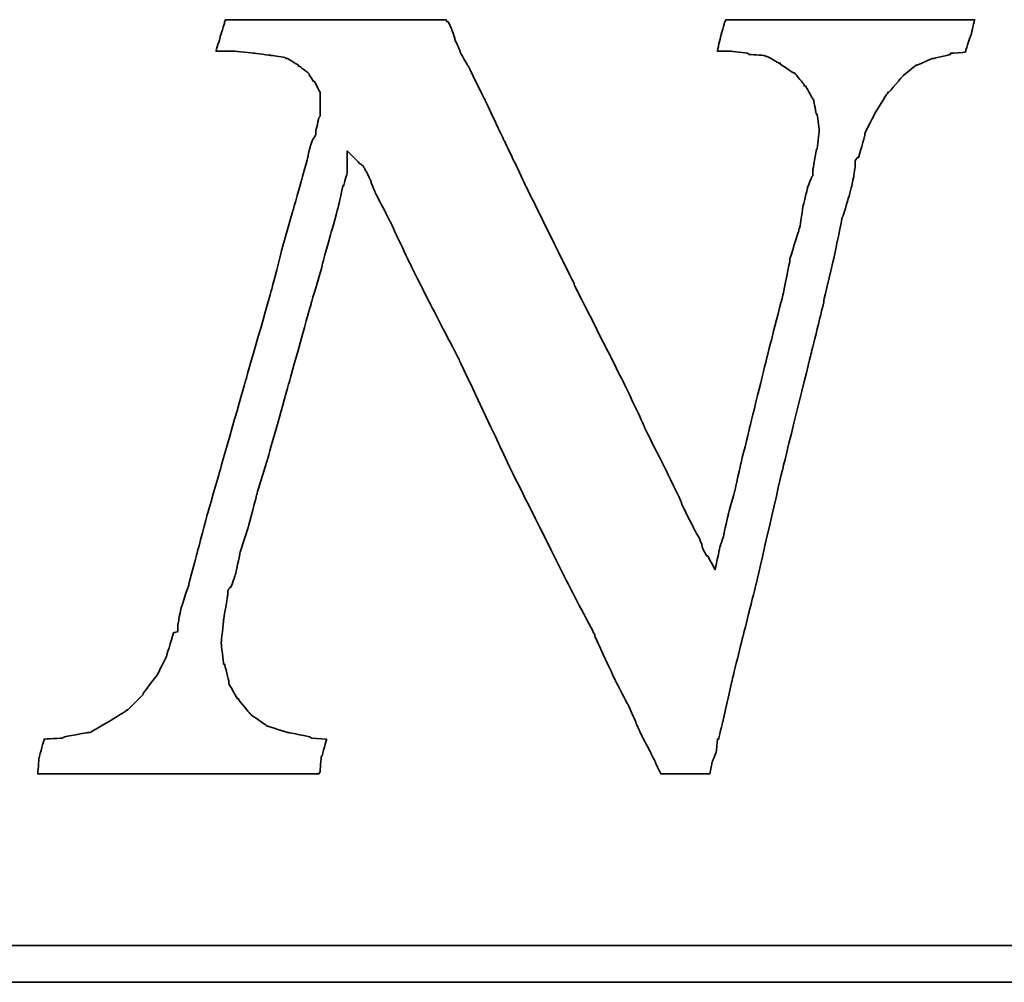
# Model space of a CAD drawing. Header units: millimetres. Extents: x -137 to -29, y 30 to 95.
# Tile 44 of 49: x -39.93 to -38.65, y 62.14 to 63.4. Entities that reach past the tile are written whole.
import ezdxf

# ---------------------------------------------------------------- set-up
doc = ezdxf.new("R2010")
doc.units = ezdxf.units.MM
doc.header["$LTSCALE"] = 0.1
doc.layers.add('DIM', color=4, linetype='CONTINUOUS')
doc.layers.add('layer 1', color=7, linetype='CONTINUOUS')

# ---------------------------------------------------------------- blocks, each defined once
blk = doc.blocks.new('TBI MOTION logo(完整正式版)')
at = {"layer": 'layer 1', "color": 22, "lineweight": 35}
for points, knots in [([(58.92625, -7.91875), (58.92625, -7.91875), (58.58625, -7.89375), (58.58625, -7.89375), (58.58625, -7.89375), (58.58625, -7.89375), (58.56625, -7.87125), (58.56625, -7.87125), (58.56625, -7.87125), (58.56625, -7.87125), (58.08375, -7.77375), (58.08375, -7.77375), (58.08375, -7.77375), (58.08375, -7.77375), (58.06125, -7.77375), (58.06125, -7.77375), (58.06125, -7.77375), (58.06125, -7.77375), (57.62625, -7.63125), (57.62625, -7.63125), (57.62625, -7.63125), (57.62625, -7.63125), (57.60625, -7.63125), (57.60625, -7.63125), (57.60625, -7.63125), (57.60625, -7.63125), (57.58125, -7.60625), (57.58125, -7.60625), (57.58125, -7.60625), (57.58125, -7.60625), (57.26625, -7.38875), (57.26625, -7.38875), (57.26625, -7.38875), (57.26625, -7.38875), (57.24625, -7.36875), (57.24625, -7.36875), (57.24625, -7.36875), (57.24625, -7.36875), (57.22125, -7.34375), (57.22125, -7.34375), (57.22125, -7.34375), (57.22125, -7.34375), (56.98125, -7.05375), (56.98125, -7.05375), (56.98125, -7.05375), (56.98125, -7.05375), (56.98125, -7.02875), (56.98125, -7.02875), (56.98125, -7.02875), (56.98125, -7.02875), (56.95625, -7.02875), (56.95625, -7.02875), (56.95625, -7.02875), (56.95625, -7.02875), (56.76625, -6.69625), (56.76625, -6.69625), (56.76625, -6.69625), (56.76625, -6.69625), (56.76625, -6.67125), (56.76625, -6.67125), (56.76625, -6.67125), (56.76625, -6.67125), (56.76625, -6.64875), (56.76625, -6.64875), (56.76625, -6.64875), (56.76625, -6.64875), (56.67125, -6.26375), (56.67125, -6.26375), (56.67125, -6.26375), (56.67125, -6.26375), (56.64625, -6.26375), (56.64625, -6.26375), (56.64625, -6.26375), (56.64625, -6.26375), (56.64625, -6.23875), (56.64625, -6.23875), (56.64625, -6.23875), (56.64625, -6.23875), (56.59625, -5.80875), (56.59625, -5.80875), (56.59625, -5.80875), (56.59625, -5.80875), (56.59625, -5.78375), (56.59625, -5.78375), (56.59625, -5.78375), (56.59625, -5.78375), (56.64625, -5.30375), (56.64625, -5.30375), (56.64625, -5.30375), (56.64625, -5.30375), (56.64625, -5.27875), (56.64625, -5.27875), (56.64625, -5.27875), (56.64625, -5.27875), (56.74125, -4.72875), (56.74125, -4.72875), (56.74125, -4.72875), (56.74125, -4.72875), (56.74125, -4.67875), (56.74125, -4.67875), (56.74125, -4.67875), (56.74125, -4.67875), (56.74125, -4.63375), (56.74125, -4.63375), (56.74125, -4.63375), (56.74125, -4.63375), (56.79125, -4.55875), (56.79125, -4.55875), (56.79125, -4.55875), (56.79125, -4.55875), (56.81125, -4.55875), (56.81125, -4.55875), (56.81125, -4.55875), (56.81125, -4.55875), (56.91125, -4.27375), (56.91125, -4.27375), (56.91125, -4.27375), (56.91125, -4.27375), (57.00625, -3.83874), (57.00625, -3.83874), (57.00625, -3.83874), (57.00625, -3.83874), (57.00625, -3.81374), (57.00625, -3.81374), (57.00625, -3.81374), (57.00625, -3.81374), (57.19875, -3.21374), (57.19875, -3.21374), (57.19875, -3.21374), (57.19875, -3.21374), (57.38625, -2.49625), (57.38625, -2.49625), (57.38625, -2.49625), (57.38625, -2.49625), (57.38625, -2.47374), (57.38625, -2.47374), (57.38625, -2.47374), (57.38625, -2.47374), (57.62625, -1.70375), (57.62625, -1.70375), (57.62625, -1.70375), (57.62625, -1.70375), (58.10625, 0.00125), (58.10625, 0.00125), (58.10625, 0.00125), (58.10625, 0.00125), (58.58625, 1.72625), (58.58625, 1.72625), (58.58625, 1.72625), (58.58625, 1.72625), (58.82625, 2.54125), (58.82625, 2.54125), (58.82625, 2.54125), (58.82625, 2.54125), (58.82625, 2.56374), (58.82625, 2.56374), (58.82625, 2.56374), (58.82625, 2.56374), (59.02125, 3.26125), (59.02125, 3.26125), (59.02125, 3.26125), (59.02125, 3.26125), (59.18625, 3.86125), (59.18625, 3.86125), (59.18625, 3.86125), (59.18625, 3.86125), (59.28625, 4.31875), (59.28625, 4.31875), (59.28625, 4.31875), (59.28625, 4.31875), (59.30625, 4.31875), (59.30625, 4.31875), (59.30625, 4.31875), (59.30625, 4.31875), (59.30625, 4.34125), (59.30625, 4.34125), (59.30625, 4.34125), (59.30625, 4.34125), (59.38125, 4.60625), (59.38125, 4.60625), (59.38125, 4.60625), (59.38125, 4.60625), (59.38125, 4.65125), (59.38125, 4.65125), (59.38125, 4.65125), (59.38125, 4.65125), (59.38125, 5.08625), (59.38125, 5.08625), (59.38125, 5.08625), (59.38125, 5.08625), (59.66625, 4.79624), (59.66625, 4.79624), (59.66625, 4.79624), (59.66625, 4.79624), (59.74125, 4.75124), (59.74125, 4.75124), (59.74125, 4.75124), (59.74125, 4.75124), (59.74125, 4.72624), (59.74125, 4.72624), (59.74125, 4.72624), (59.74125, 4.72624), (59.76125, 4.70124), (59.76125, 4.70124), (59.76125, 4.70124), (59.76125, 4.70124), (59.81125, 4.60625), (59.81125, 4.60625), (59.81125, 4.60625), (59.81125, 4.60625), (59.90625, 4.41125), (59.90625, 4.41125), (59.90625, 4.41125), (59.90625, 4.41125), (59.90625, 4.39125), (59.90625, 4.39125), (59.90625, 4.39125), (59.90625, 4.39125), (60.00375, 4.15124), (60.00375, 4.15124), (60.00375, 4.15124), (60.00375, 4.15124), (60.14625, 3.88374), (60.14625, 3.88374), (60.14625, 3.88374), (60.14625, 3.88374), (60.34125, 3.50124), (60.34125, 3.50124), (60.34125, 3.50124), (60.34125, 3.50124), (60.53125, 3.09125), (60.53125, 3.09125), (60.53125, 3.09125), (60.53125, 3.09125), (60.74625, 2.63625), (60.74625, 2.63625), (60.74625, 2.63625), (60.74625, 2.63625), (61.25125, 1.63124), (61.25125, 1.63124), (61.25125, 1.63124), (61.25125, 1.63124), (61.85125, 0.47625), (61.85125, 0.47625), (61.85125, 0.47625), (61.85125, 0.47625), (63.02625, -2.01874), (63.02625, -2.01874), (63.02625, -2.01874), (63.02625, -2.01874), (64.27625, -4.51374), (64.27625, -4.51374), (64.27625, -4.51374), (64.27625, -4.51374), (64.85125, -5.61375), (64.85125, -5.61375), (64.85125, -5.61375), (64.85125, -5.61375), (64.85125, -5.64125), (64.85125, -5.64125), (64.85125, -5.64125), (64.85125, -5.64125), (65.32875, -6.67125), (65.32875, -6.67125), (65.32875, -6.67125), (65.32875, -6.67125), (65.57125, -7.12875), (65.57125, -7.12875), (65.57125, -7.12875), (65.57125, -7.12875), (65.76125, -7.53625), (65.76125, -7.53625), (65.76125, -7.53625), (65.76125, -7.53625), (65.76125, -7.55625), (65.76125, -7.55625), (65.76125, -7.55625), (65.76125, -7.55625), (65.90375, -7.87125), (65.90375, -7.87125), (65.90375, -7.87125), (65.90375, -7.87125), (66.07125, -8.18125), (66.07125, -8.18125), (66.07125, -8.18125), (66.07125, -8.18125), (66.19125, -8.42375), (66.19125, -8.42375), (66.19125, -8.42375), (66.19125, -8.42375), (66.19125, -8.44375), (66.19125, -8.44375), (66.19125, -8.44375), (66.19125, -8.44375), (66.29125, -8.63875), (66.29125, -8.63875), (66.29125, -8.63875), (66.29125, -8.63875), (66.31125, -8.68625), (66.31125, -8.68625), (66.31125, -8.68625), (66.31125, -8.68625), (66.38375, -8.68625), (66.38375, -8.68625), (66.38375, -8.68625), (66.38375, -8.68625), (66.84125, -8.68625), (66.84125, -8.68625), (66.84125, -8.68625), (66.84125, -8.68625), (67.29625, -8.68625), (67.29625, -8.68625), (67.29625, -8.68625), (67.29625, -8.68625), (67.36625, -8.68625), (67.36625, -8.68625), (67.36625, -8.68625), (67.36625, -8.68625), (67.39125, -8.68625), (67.39125, -8.68625), (67.39125, -8.68625), (67.39125, -8.68625), (67.44125, -8.46875), (67.44125, -8.46875), (67.44125, -8.46875), (67.44125, -8.46875), (67.44125, -8.44375), (67.44125, -8.44375), (67.44125, -8.44375), (67.44125, -8.44375), (67.53625, -8.20375), (67.53625, -8.20375), (67.53625, -8.20375), (67.53625, -8.20375), (67.56125, -7.94375), (67.56125, -7.94375), (67.56125, -7.94375), (67.56125, -7.94375), (67.56125, -7.91875), (67.56125, -7.91875), (67.56125, -7.91875), (67.56125, -7.91875), (67.58625, -7.91875), (67.58625, -7.91875), (67.58625, -7.91875), (67.58625, -7.91875), (67.68125, -7.53625), (67.68125, -7.53625), (67.68125, -7.53625), (67.68125, -7.53625), (67.87375, -6.67125), (67.87375, -6.67125), (67.87375, -6.67125), (67.87375, -6.67125), (68.13625, -5.61375), (68.13625, -5.61375), (68.13625, -5.61375), (68.13625, -5.61375), (68.42375, -4.46374), (68.42375, -4.46374), (68.42375, -4.46374), (68.42375, -4.46374), (68.99875, -1.96874), (68.99875, -1.96874), (68.99875, -1.96874), (68.99875, -1.96874), (69.62625, 0.57625), (69.62625, 0.57625), (69.62625, 0.57625), (69.62625, 0.57625), (69.91125, 1.72625), (69.91125, 1.72625), (69.91125, 1.72625), (69.91125, 1.72625), (69.91125, 1.77625), (69.91125, 1.77625), (69.91125, 1.77625), (69.91125, 1.77625), (70.15125, 2.78124), (70.15125, 2.78124), (70.15125, 2.78124), (70.15125, 2.78124), (70.32125, 3.62125), (70.32125, 3.62125), (70.32125, 3.62125), (70.32125, 3.62125), (70.34125, 3.64625), (70.34125, 3.64625), (70.34125, 3.64625), (70.34125, 3.64625), (70.44125, 3.98125), (70.44125, 3.98125), (70.44125, 3.98125), (70.44125, 3.98125), (70.53625, 4.31875), (70.53625, 4.31875), (70.53625, 4.31875), (70.53625, 4.31875), (70.58125, 4.55875), (70.58125, 4.55875), (70.58125, 4.55875), (70.58125, 4.55875), (70.60625, 4.72624), (70.60625, 4.72624), (70.60625, 4.72624), (70.60625, 4.72624), (70.60625, 4.79624), (70.60625, 4.79624), (70.60625, 4.79624), (70.60625, 4.79624), (70.60625, 4.87125), (70.60625, 4.87125), (70.60625, 4.87125), (70.60625, 4.87125), (70.65625, 4.94125), (70.65625, 4.94125), (70.65625, 4.94125), (70.65625, 4.94125), (70.68125, 4.94125), (70.68125, 4.94125), (70.68125, 4.94125), (70.68125, 4.94125), (70.82125, 5.42125), (70.82125, 5.42125), (70.82125, 5.42125), (70.82125, 5.42125), (70.82125, 5.44625), (70.82125, 5.44625), (70.82125, 5.44625), (70.82125, 5.44625), (70.82125, 5.47125), (70.82125, 5.47125), (70.82125, 5.47125), (70.82125, 5.47125), (71.06125, 5.94625), (71.06125, 5.94625), (71.06125, 5.94625), (71.06125, 5.94625), (71.30125, 6.33124), (71.30125, 6.33124), (71.30125, 6.33124), (71.30125, 6.33124), (71.32625, 6.35625), (71.32625, 6.35625), (71.32625, 6.35625), (71.32625, 6.35625), (71.32625, 6.38124), (71.32625, 6.38124), (71.32625, 6.38124), (71.32625, 6.38124), (71.35125, 6.38124), (71.35125, 6.38124), (71.35125, 6.38124), (71.35125, 6.38124), (71.66125, 6.74125), (71.66125, 6.74125), (71.66125, 6.74125), (71.66125, 6.74125), (71.68625, 6.76625), (71.68625, 6.76625), (71.68625, 6.76625), (71.68625, 6.76625), (71.92625, 6.95624), (71.92625, 6.95624), (71.92625, 6.95624), (71.92625, 6.95624), (71.95125, 6.98125), (71.95125, 6.98125), (71.95125, 6.98125), (71.95125, 6.98125), (71.97625, 6.98125), (71.97625, 6.98125), (71.97625, 6.98125), (71.97625, 6.98125), (72.31125, 7.12624), (72.31125, 7.12624), (72.31125, 7.12624), (72.31125, 7.12624), (72.33375, 7.12624), (72.33375, 7.12624), (72.33375, 7.12624), (72.33375, 7.12624), (72.71625, 7.21875), (72.71625, 7.21875), (72.71625, 7.21875), (72.71625, 7.21875), (72.71625, 7.24624), (72.71625, 7.24624), (72.71625, 7.24624), (72.71625, 7.24624), (72.74125, 7.24624), (72.74125, 7.24624), (72.74125, 7.24624), (72.74125, 7.24624), (73.03124, 7.26624), (73.03124, 7.26624), (73.03124, 7.26624), (73.03124, 7.26624), (73.05375, 7.29125), (73.05375, 7.29125), (73.05375, 7.29125), (73.05375, 7.29125), (73.05375, 7.31625), (73.05375, 7.31625), (73.05375, 7.31625), (73.05375, 7.31625), (73.17625, 7.67625), (73.17625, 7.67625), (73.17625, 7.67625), (73.17625, 7.67625), (73.24625, 7.98625), (73.24625, 7.98625), (73.24625, 7.98625), (73.24625, 7.98625), (73.19625, 7.98625), (73.19625, 7.98625), (73.19625, 7.98625), (73.19625, 7.98625), (72.93625, 7.98625), (72.93625, 7.98625), (72.93625, 7.98625), (72.93625, 7.98625), (72.55125, 7.98625), (72.55125, 7.98625), (72.55125, 7.98625), (72.55125, 7.98625), (72.09625, 7.98625), (72.09625, 7.98625), (72.09625, 7.98625), (72.09625, 7.98625), (71.64125, 7.98625), (71.64125, 7.98625), (71.64125, 7.98625), (71.64125, 7.98625), (70.53625, 7.98625), (70.53625, 7.98625), (70.53625, 7.98625), (70.53625, 7.98625), (69.47875, 7.98625), (69.47875, 7.98625), (69.47875, 7.98625), (69.47875, 7.98625), (68.95125, 7.98625), (68.95125, 7.98625), (68.95125, 7.98625), (68.95125, 7.98625), (68.52125, 7.98625), (68.52125, 7.98625), (68.52125, 7.98625), (68.52125, 7.98625), (68.13625, 7.98625), (68.13625, 7.98625), (68.13625, 7.98625), (68.13625, 7.98625), (67.87375, 7.98625), (67.87375, 7.98625), (67.87375, 7.98625), (67.87375, 7.98625), (67.75125, 7.98625), (67.75125, 7.98625), (67.75125, 7.98625), (67.75125, 7.98625), (67.72625, 7.94125), (67.72625, 7.94125), (67.72625, 7.94125), (67.72625, 7.94125), (67.63125, 7.60625), (67.63125, 7.60625), (67.63125, 7.60625), (67.63125, 7.60625), (67.56125, 7.29125), (67.56125, 7.29125), (67.56125, 7.29125), (67.56125, 7.29125), (67.72625, 7.29125), (67.72625, 7.29125), (67.72625, 7.29125), (67.72625, 7.29125), (67.82625, 7.29125), (67.82625, 7.29125), (67.82625, 7.29125), (67.82625, 7.29125), (67.84625, 7.29125), (67.84625, 7.29125), (67.84625, 7.29125), (67.84625, 7.29125), (68.23125, 7.24624), (68.23125, 7.24624), (68.23125, 7.24624), (68.23125, 7.24624), (68.25875, 7.21875), (68.25875, 7.21875), (68.25875, 7.21875), (68.25875, 7.21875), (68.59125, 7.19624), (68.59125, 7.19624), (68.59125, 7.19624), (68.59125, 7.19624), (68.64125, 7.17125), (68.64125, 7.17125), (68.64125, 7.17125), (68.64125, 7.17125), (68.66625, 7.17125), (68.66625, 7.17125), (68.66625, 7.17125), (68.66625, 7.17125), (68.92625, 7.02624), (68.92625, 7.02624), (68.92625, 7.02624), (68.92625, 7.02624), (68.95125, 7.02624), (68.95125, 7.02624), (68.95125, 7.02624), (68.95125, 7.02624), (68.95125, 7.00624), (68.95125, 7.00624), (68.95125, 7.00624), (68.95125, 7.00624), (69.23875, 6.81125), (69.23875, 6.81125), (69.23875, 6.81125), (69.23875, 6.81125), (69.26625, 6.81125), (69.26625, 6.81125), (69.26625, 6.81125), (69.26625, 6.81125), (69.28625, 6.78625), (69.28625, 6.78625), (69.28625, 6.78625), (69.28625, 6.78625), (69.47875, 6.54875), (69.47875, 6.54875), (69.47875, 6.54875), (69.47875, 6.54875), (69.47875, 6.52375), (69.47875, 6.52375), (69.47875, 6.52375), (69.47875, 6.52375), (69.50625, 6.52375), (69.50625, 6.52375), (69.50625, 6.52375), (69.50625, 6.52375), (69.67125, 6.23625), (69.67125, 6.23625), (69.67125, 6.23625), (69.67125, 6.23625), (69.69375, 6.21125), (69.69375, 6.21125), (69.69375, 6.21125), (69.69375, 6.21125), (69.69375, 6.18625), (69.69375, 6.18625), (69.69375, 6.18625), (69.69375, 6.18625), (69.74625, 5.89875), (69.74625, 5.89875), (69.74625, 5.89875), (69.74625, 5.89875), (69.76625, 5.89875), (69.76625, 5.89875), (69.76625, 5.89875), (69.76625, 5.89875), (69.81375, 5.56625), (69.81375, 5.56625), (69.81375, 5.56625), (69.81375, 5.56625), (69.81375, 5.54125), (69.81375, 5.54125), (69.81375, 5.54125), (69.81375, 5.54125), (69.81375, 5.51625), (69.81375, 5.51625), (69.81375, 5.51625), (69.81375, 5.51625), (69.76625, 5.13125), (69.76625, 5.13125), (69.76625, 5.13125), (69.76625, 5.13125), (69.74625, 5.10874), (69.74625, 5.10874), (69.74625, 5.10874), (69.74625, 5.10874), (69.67125, 4.65125), (69.67125, 4.65125), (69.67125, 4.65125), (69.67125, 4.65125), (69.67125, 4.55875), (69.67125, 4.55875), (69.67125, 4.55875), (69.67125, 4.55875), (69.67125, 4.53125), (69.67125, 4.53125), (69.67125, 4.53125), (69.67125, 4.53125), (69.64625, 4.50874), (69.64625, 4.50874), (69.64625, 4.50874), (69.64625, 4.50874), (69.55125, 4.27125), (69.55125, 4.27125), (69.55125, 4.27125), (69.55125, 4.27125), (69.55125, 4.24625), (69.55125, 4.24625), (69.55125, 4.24625), (69.55125, 4.24625), (69.45375, 3.86125), (69.45375, 3.86125), (69.45375, 3.86125), (69.45375, 3.86125), (69.38625, 3.40624), (69.38625, 3.40624), (69.38625, 3.40624), (69.38625, 3.40624), (69.35875, 3.33125), (69.35875, 3.33125), (69.35875, 3.33125), (69.35875, 3.33125), (69.35875, 3.30875), (69.35875, 3.30875), (69.35875, 3.30875), (69.35875, 3.30875), (69.16625, 2.71125), (69.16625, 2.71125), (69.16625, 2.71125), (69.16625, 2.71125), (69.16625, 2.66375), (69.16625, 2.66375), (69.16625, 2.66375), (69.16625, 2.66375), (69.02625, 1.96374), (69.02625, 1.96374), (69.02625, 1.96374), (69.02625, 1.96374), (68.64125, 0.45624), (68.64125, 0.45624), (68.64125, 0.45624), (68.64125, 0.45624), (68.25875, -1.10625), (68.25875, -1.10625), (68.25875, -1.10625), (68.25875, -1.10625), (68.08625, -1.80125), (68.08625, -1.80125), (68.08625, -1.80125), (68.08625, -1.80125), (67.94625, -2.42625), (67.94625, -2.42625), (67.94625, -2.42625), (67.94625, -2.42625), (67.80125, -2.95375), (67.80125, -2.95375), (67.80125, -2.95375), (67.80125, -2.95375), (67.70625, -3.38375), (67.70625, -3.38375), (67.70625, -3.38375), (67.70625, -3.38375), (67.70625, -3.40875), (67.70625, -3.40875), (67.70625, -3.40875), (67.70625, -3.40875), (67.63125, -3.62375), (67.63125, -3.62375), (67.63125, -3.62375), (67.63125, -3.62375), (67.60625, -3.72125), (67.60625, -3.72125), (67.60625, -3.72125), (67.60625, -3.72125), (67.51125, -4.17375), (67.51125, -4.17375), (67.51125, -4.17375), (67.51125, -4.17375), (67.34625, -3.86374), (67.34625, -3.86374), (67.34625, -3.86374), (67.34625, -3.86374), (67.32125, -3.86374), (67.32125, -3.86374), (67.32125, -3.86374), (67.32125, -3.86374), (67.27125, -3.76874), (67.27125, -3.76874), (67.27125, -3.76874), (67.27125, -3.76874), (67.22625, -3.67374), (67.22625, -3.67374), (67.22625, -3.67374), (67.22625, -3.67374), (67.22625, -3.64875), (67.22625, -3.64875), (67.22625, -3.64875), (67.22625, -3.64875), (67.15125, -3.45375), (67.15125, -3.45375), (67.15125, -3.45375), (67.15125, -3.45375), (67.05625, -3.28875), (67.05625, -3.28875), (67.05625, -3.28875), (67.05625, -3.28875), (66.91125, -3.00125), (66.91125, -3.00125), (66.91125, -3.00125), (66.91125, -3.00125), (66.77125, -2.71375), (66.77125, -2.71375), (66.77125, -2.71375), (66.77125, -2.71375), (66.77125, -2.68875), (66.77125, -2.68875), (66.77125, -2.68875), (66.77125, -2.68875), (66.41125, -1.94374), (66.41125, -1.94374), (66.41125, -1.94374), (66.41125, -1.94374), (65.95125, -1.03375), (65.95125, -1.03375), (65.95125, -1.03375), (65.95125, -1.03375), (65.95125, -1.00875), (65.95125, -1.00875), (65.95125, -1.00875), (65.95125, -1.00875), (65.49625, -0.04874), (65.49625, -0.04874), (65.49625, -0.04874), (65.49625, -0.04874), (64.39375, 2.13624), (64.39375, 2.13624), (64.39375, 2.13624), (64.39375, 2.13624), (64.39375, 2.15624), (64.39375, 2.15624), (64.39375, 2.15624), (64.39375, 2.15624), (63.33625, 4.29125), (63.33625, 4.29125), (63.33625, 4.29125), (63.33625, 4.29125), (62.85625, 5.30125), (62.85625, 5.30125), (62.85625, 5.30125), (62.85625, 5.30125), (62.42625, 6.21125), (62.42625, 6.21125), (62.42625, 6.21125), (62.42625, 6.21125), (62.04125, 6.98125), (62.04125, 6.98125), (62.04125, 6.98125), (62.04125, 6.98125), (61.87375, 7.26624), (61.87375, 7.26624), (61.87375, 7.26624), (61.87375, 7.26624), (61.87375, 7.29125), (61.87375, 7.29125), (61.87375, 7.29125), (61.87375, 7.29125), (61.75625, 7.55625), (61.75625, 7.55625), (61.75625, 7.55625), (61.75625, 7.55625), (61.75625, 7.58124), (61.75625, 7.58124), (61.75625, 7.58124), (61.75625, 7.58124), (61.68375, 7.79375), (61.68375, 7.79375), (61.68375, 7.79375), (61.68375, 7.79375), (61.61125, 7.94125), (61.61125, 7.94125), (61.61125, 7.94125), (61.61125, 7.94125), (61.58625, 7.94125), (61.58625, 7.94125), (61.58625, 7.94125), (61.58625, 7.94125), (61.56375, 7.98625), (61.56375, 7.98625), (61.56375, 7.98625), (61.56375, 7.98625), (61.41875, 7.98625), (61.41875, 7.98625), (61.41875, 7.98625), (61.41875, 7.98625), (61.18125, 7.98625), (61.18125, 7.98625), (61.18125, 7.98625), (61.18125, 7.98625), (60.84125, 7.98625), (60.84125, 7.98625), (60.84125, 7.98625), (60.84125, 7.98625), (60.02625, 7.98625), (60.02625, 7.98625), (60.02625, 7.98625), (60.02625, 7.98625), (59.11625, 7.98625), (59.11625, 7.98625), (59.11625, 7.98625), (59.11625, 7.98625), (58.15625, 7.98625), (58.15625, 7.98625), (58.15625, 7.98625), (58.15625, 7.98625), (57.34125, 7.98625), (57.34125, 7.98625), (57.34125, 7.98625), (57.34125, 7.98625), (57.00625, 7.98625), (57.00625, 7.98625), (57.00625, 7.98625), (57.00625, 7.98625), (56.76625, 7.98625), (56.76625, 7.98625), (56.76625, 7.98625), (56.76625, 7.98625), (56.69125, 7.98625), (56.69125, 7.98625), (56.69125, 7.98625), (56.69125, 7.98625), (56.67125, 7.94125), (56.67125, 7.94125), (56.67125, 7.94125), (56.67125, 7.94125), (56.67125, 7.91625), (56.67125, 7.91625), (56.67125, 7.91625), (56.67125, 7.91625), (56.57125, 7.60625), (56.57125, 7.60625), (56.57125, 7.60625), (56.57125, 7.60625), (56.57125, 7.58124), (56.57125, 7.58124), (56.57125, 7.58124), (56.57125, 7.58124), (56.47625, 7.29125), (56.47625, 7.29125), (56.47625, 7.29125), (56.47625, 7.29125), (56.57125, 7.29125), (56.57125, 7.29125), (56.57125, 7.29125), (56.57125, 7.29125), (56.76625, 7.29125), (56.76625, 7.29125), (56.76625, 7.29125), (56.76625, 7.29125), (56.86125, 7.29125), (56.86125, 7.29125), (56.86125, 7.29125), (56.86125, 7.29125), (56.88625, 7.29125), (56.88625, 7.29125), (56.88625, 7.29125), (56.88625, 7.29125), (57.31625, 7.24624), (57.31625, 7.24624), (57.31625, 7.24624), (57.31625, 7.24624), (57.70125, 7.19624), (57.70125, 7.19624), (57.70125, 7.19624), (57.70125, 7.19624), (57.72625, 7.19624), (57.72625, 7.19624), (57.72625, 7.19624), (57.72625, 7.19624), (58.01125, 7.14624), (58.01125, 7.14624), (58.01125, 7.14624), (58.01125, 7.14624), (58.03625, 7.12624), (58.03625, 7.12624), (58.03625, 7.12624), (58.03625, 7.12624), (58.06125, 7.12624), (58.06125, 7.12624), (58.06125, 7.12624), (58.06125, 7.12624), (58.30125, 6.98125), (58.30125, 6.98125), (58.30125, 6.98125), (58.30125, 6.98125), (58.30125, 6.95624), (58.30125, 6.95624), (58.30125, 6.95624), (58.30125, 6.95624), (58.32375, 6.95624), (58.32375, 6.95624), (58.32375, 6.95624), (58.32375, 6.95624), (58.51625, 6.81125), (58.51625, 6.81125), (58.51625, 6.81125), (58.51625, 6.81125), (58.54125, 6.78625), (58.54125, 6.78625), (58.54125, 6.78625), (58.54125, 6.78625), (58.54125, 6.76625), (58.54125, 6.76625), (58.54125, 6.76625), (58.54125, 6.76625), (58.63625, 6.62124), (58.63625, 6.62124), (58.63625, 6.62124), (58.63625, 6.62124), (58.65875, 6.62124), (58.65875, 6.62124), (58.65875, 6.62124), (58.65875, 6.62124), (58.75625, 6.42625), (58.75625, 6.42625), (58.75625, 6.42625), (58.75625, 6.42625), (58.77875, 6.38124), (58.77875, 6.38124), (58.77875, 6.38124), (58.77875, 6.38124), (58.77875, 6.33124), (58.77875, 6.33124), (58.77875, 6.33124), (58.77875, 6.33124), (58.77875, 6.09125), (58.77875, 6.09125), (58.77875, 6.09125), (58.77875, 6.09125), (58.77875, 5.85125), (58.77875, 5.85125), (58.77875, 5.85125), (58.77875, 5.85125), (58.75625, 5.82625), (58.75625, 5.82625), (58.75625, 5.82625), (58.75625, 5.82625), (58.68625, 5.51625), (58.68625, 5.51625), (58.68625, 5.51625), (58.68625, 5.51625), (58.68625, 5.47125), (58.68625, 5.47125), (58.68625, 5.47125), (58.68625, 5.47125), (58.68625, 5.44625), (58.68625, 5.44625), (58.68625, 5.44625), (58.68625, 5.44625), (58.65875, 5.39625), (58.65875, 5.39625), (58.65875, 5.39625), (58.65875, 5.39625), (58.61125, 5.32624), (58.61125, 5.32624), (58.61125, 5.32624), (58.61125, 5.32624), (58.56625, 5.20375), (58.56625, 5.20375), (58.56625, 5.20375), (58.56625, 5.20375), (58.51625, 4.99125), (58.51625, 4.99125), (58.51625, 4.99125), (58.51625, 4.99125), (58.51625, 4.96625), (58.51625, 4.96625), (58.51625, 4.96625), (58.51625, 4.96625), (58.37125, 4.43625), (58.37125, 4.43625), (58.37125, 4.43625), (58.37125, 4.43625), (58.18125, 3.76625), (58.18125, 3.76625), (58.18125, 3.76625), (58.18125, 3.76625), (57.94125, 2.92624), (57.94125, 2.92624), (57.94125, 2.92624), (57.94125, 2.92624), (57.70125, 1.98874), (57.70125, 1.98874), (57.70125, 1.98874), (57.70125, 1.98874), (57.12625, -0.02374), (57.12625, -0.02374), (57.12625, -0.02374), (57.12625, -0.02374), (56.55125, -2.03875), (56.55125, -2.03875), (56.55125, -2.03875), (56.55125, -2.03875), (56.28625, -2.95375), (56.28625, -2.95375), (56.28625, -2.95375), (56.28625, -2.95375), (56.07125, -3.76874), (56.07125, -3.76874), (56.07125, -3.76874), (56.07125, -3.76874), (55.87625, -4.48874), (55.87625, -4.48874), (55.87625, -4.48874), (55.87625, -4.48874), (55.87625, -4.51374), (55.87625, -4.51374), (55.87625, -4.51374), (55.87625, -4.51374), (55.71125, -5.01625), (55.71125, -5.01625), (55.71125, -5.01625), (55.71125, -5.01625), (55.66125, -5.25375), (55.66125, -5.25375), (55.66125, -5.25375), (55.66125, -5.25375), (55.66125, -5.27875), (55.66125, -5.27875), (55.66125, -5.27875), (55.66125, -5.27875), (55.63625, -5.37375), (55.63625, -5.37375), (55.63625, -5.37375), (55.63625, -5.37375), (55.63625, -5.42375), (55.63625, -5.42375), (55.63625, -5.42375), (55.63625, -5.42375), (55.63625, -5.54125), (55.63625, -5.54125), (55.63625, -5.54125), (55.63625, -5.54125), (55.54125, -5.56875), (55.54125, -5.56875), (55.54125, -5.56875), (55.54125, -5.56875), (55.39625, -6.04875), (55.39625, -6.04875), (55.39625, -6.04875), (55.39625, -6.04875), (55.39625, -6.06875), (55.39625, -6.06875), (55.39625, -6.06875), (55.39625, -6.06875), (55.18125, -6.50375), (55.18125, -6.50375), (55.18125, -6.50375), (55.18125, -6.50375), (55.15625, -6.52875), (55.15625, -6.52875), (55.15625, -6.52875), (55.15625, -6.52875), (54.86875, -6.91125), (54.86875, -6.91125), (54.86875, -6.91125), (54.86875, -6.91125), (54.86875, -6.93375), (54.86875, -6.93375), (54.86875, -6.93375), (54.86875, -6.93375), (54.53125, -7.26875), (54.53125, -7.26875), (54.53125, -7.26875), (54.53125, -7.26875), (54.51125, -7.26875), (54.51125, -7.26875), (54.51125, -7.26875), (54.51125, -7.26875), (54.48625, -7.29625), (54.48625, -7.29625), (54.48625, -7.29625), (54.48625, -7.29625), (54.10375, -7.53625), (54.10375, -7.53625), (54.10375, -7.53625), (54.10375, -7.53625), (53.69625, -7.77375), (53.69625, -7.77375), (53.69625, -7.77375), (53.69625, -7.77375), (53.67125, -7.77375), (53.67125, -7.77375), (53.67125, -7.77375), (53.67125, -7.77375), (53.64625, -7.77375), (53.64625, -7.77375), (53.64625, -7.77375), (53.64625, -7.77375), (53.11625, -7.87125), (53.11625, -7.87125), (53.11625, -7.87125), (53.11625, -7.87125), (53.09625, -7.89375), (53.09625, -7.89375), (53.09625, -7.89375), (53.09625, -7.89375), (52.68625, -7.91875), (52.68625, -7.91875), (52.68625, -7.91875), (52.68625, -7.91875), (52.66125, -7.99125), (52.66125, -7.99125), (52.66125, -7.99125), (52.66125, -7.99125), (52.56625, -8.34875), (52.56625, -8.34875), (52.56625, -8.34875), (52.56625, -8.34875), (52.54125, -8.68625), (52.54125, -8.68625), (52.54125, -8.68625), (52.54125, -8.68625), (52.58875, -8.68625), (52.58875, -8.68625), (52.58875, -8.68625), (52.58875, -8.68625), (52.87625, -8.68625), (52.87625, -8.68625), (52.87625, -8.68625), (52.87625, -8.68625), (53.33625, -8.68625), (53.33625, -8.68625), (53.33625, -8.68625), (53.33625, -8.68625), (53.79125, -8.68625), (53.79125, -8.68625), (53.79125, -8.68625), (53.79125, -8.68625), (54.36625, -8.68625), (54.36625, -8.68625), (54.36625, -8.68625), (54.36625, -8.68625), (55.59125, -8.68625), (55.59125, -8.68625), (55.59125, -8.68625), (55.59125, -8.68625), (56.76625, -8.68625), (56.76625, -8.68625), (56.76625, -8.68625), (56.76625, -8.68625), (57.34125, -8.68625), (57.34125, -8.68625), (57.34125, -8.68625), (57.34125, -8.68625), (57.82125, -8.68625), (57.82125, -8.68625), (57.82125, -8.68625), (57.82125, -8.68625), (58.25125, -8.68625), (58.25125, -8.68625), (58.25125, -8.68625), (58.25125, -8.68625), (58.58625, -8.68625), (58.58625, -8.68625), (58.58625, -8.68625), (58.58625, -8.68625), (58.75625, -8.68625), (58.75625, -8.68625), (58.75625, -8.68625), (58.75625, -8.68625), (58.77875, -8.63875), (58.77875, -8.63875), (58.77875, -8.63875), (58.77875, -8.63875), (58.80625, -8.30375), (58.80625, -8.30375), (58.80625, -8.30375), (58.80625, -8.30375), (58.82625, -8.27875), (58.82625, -8.27875), (58.82625, -8.27875), (58.82625, -8.27875), (58.92625, -7.91875), (58.92625, -7.91875)], [0, 0, 0, 0, 0.003125, 0.003125, 0.003125, 0.00312501, 0.00625, 0.00625, 0.00625, 0.00625001, 0.009375, 0.009375, 0.009375, 0.00937501, 0.0125, 0.0125, 0.0125, 0.01250001, 0.015625, 0.015625, 0.015625, 0.01562501, 0.01875, 0.01875, 0.01875, 0.01875001, 0.021875, 0.021875, 0.021875, 0.02187501, 0.025, 0.025, 0.025, 0.02500001, 0.028125, 0.028125, 0.028125, 0.02812501, 0.03125, 0.03125, 0.03125, 0.03125001, 0.034375, 0.034375, 0.034375, 0.03437501, 0.0375, 0.0375, 0.0375, 0.03750001, 0.040625, 0.040625, 0.040625, 0.04062501, 0.04375, 0.04375, 0.04375, 0.04375001, 0.046875, 0.046875, 0.046875, 0.04687501, 0.05, 0.05, 0.05, 0.05000001, 0.053125, 0.053125, 0.053125, 0.05312501, 0.05625, 0.05625, 0.05625, 0.05625001, 0.059375, 0.059375, 0.059375, 0.05937501, 0.0625, 0.0625, 0.0625, 0.06250001, 0.065625, 0.065625, 0.065625, 0.06562501, 0.06875, 0.06875, 0.06875, 0.06875001, 0.071875, 0.071875, 0.071875, 0.07187501, 0.075, 0.075, 0.075, 0.07500001, 0.078125, 0.078125, 0.078125, 0.07812501, 0.08125, 0.08125, 0.08125, 0.08125001, 0.084375, 0.084375, 0.084375, 0.08437501, 0.0875, 0.0875, 0.0875, 0.08750001, 0.090625, 0.090625, 0.090625, 0.09062501, 0.09375, 0.09375, 0.09375, 0.09375001, 0.096875, 0.096875, 0.096875, 0.09687501, 0.1, 0.1, 0.1, 0.10000001, 0.103125, 0.103125, 0.103125, 0.10312501, 0.10625, 0.10625, 0.10625, 0.10625001, 0.109375, 0.109375, 0.109375, 0.10937501, 0.1125, 0.1125, 0.1125, 0.11250001, 0.115625, 0.115625, 0.115625, 0.11562501, 0.11875, 0.11875, 0.11875, 0.11875001, 0.121875, 0.121875, 0.121875, 0.12187501, 0.125, 0.125, 0.125, 0.12500001, 0.128125, 0.128125, 0.128125, 0.12812501, 0.13125, 0.13125, 0.13125, 0.13125001, 0.134375, 0.134375, 0.134375, 0.13437501, 0.1375, 0.1375, 0.1375, 0.13750001, 0.140625, 0.140625, 0.140625, 0.14062501, 0.14375, 0.14375, 0.14375, 0.14375001, 0.146875, 0.146875, 0.146875, 0.14687501, 0.15, 0.15, 0.15, 0.15000001, 0.153125, 0.153125, 0.153125, 0.15312501, 0.15625, 0.15625, 0.15625, 0.15625001, 0.159375, 0.159375, 0.159375, 0.15937501, 0.1625, 0.1625, 0.1625, 0.16250001, 0.165625, 0.165625, 0.165625, 0.16562501, 0.16875, 0.16875, 0.16875, 0.16875001, 0.171875, 0.171875, 0.171875, 0.17187501, 0.175, 0.175, 0.175, 0.17500001, 0.178125, 0.178125, 0.178125, 0.17812501, 0.18125, 0.18125, 0.18125, 0.18125001, 0.184375, 0.184375, 0.184375, 0.18437501, 0.1875, 0.1875, 0.1875, 0.18750001, 0.190625, 0.190625, 0.190625, 0.19062501, 0.19375, 0.19375, 0.19375, 0.19375001, 0.196875, 0.196875, 0.196875, 0.19687501, 0.2, 0.2, 0.2, 0.20000001, 0.203125, 0.203125, 0.203125, 0.20312501, 0.20625, 0.20625, 0.20625, 0.20625001, 0.209375, 0.209375, 0.209375, 0.20937501, 0.2125, 0.2125, 0.2125, 0.21250001, 0.215625, 0.215625, 0.215625, 0.21562501, 0.21875, 0.21875, 0.21875, 0.21875001, 0.221875, 0.221875, 0.221875, 0.22187501, 0.225, 0.225, 0.225, 0.22500001, 0.228125, 0.228125, 0.228125, 0.22812501, 0.23125, 0.23125, 0.23125, 0.23125001, 0.234375, 0.234375, 0.234375, 0.23437501, 0.2375, 0.2375, 0.2375, 0.23750001, 0.240625, 0.240625, 0.240625, 0.24062501, 0.24375, 0.24375, 0.24375, 0.24375001, 0.246875, 0.246875, 0.246875, 0.24687501, 0.25, 0.25, 0.25, 0.25000001, 0.253125, 0.253125, 0.253125, 0.25312501, 0.25625, 0.25625, 0.25625, 0.25625001, 0.259375, 0.259375, 0.259375, 0.25937501, 0.2625, 0.2625, 0.2625, 0.26250001, 0.265625, 0.265625, 0.265625, 0.26562501, 0.26875, 0.26875, 0.26875, 0.26875001, 0.271875, 0.271875, 0.271875, 0.27187501, 0.275, 0.275, 0.275, 0.27500001, 0.278125, 0.278125, 0.278125, 0.27812501, 0.28125, 0.28125, 0.28125, 0.28125001, 0.284375, 0.284375, 0.284375, 0.28437501, 0.2875, 0.2875, 0.2875, 0.28750001, 0.290625, 0.290625, 0.290625, 0.29062501, 0.29375, 0.29375, 0.29375, 0.29375001, 0.296875, 0.296875, 0.296875, 0.29687501, 0.3, 0.3, 0.3, 0.30000001, 0.303125, 0.303125, 0.303125, 0.30312501, 0.30625, 0.30625, 0.30625, 0.30625001, 0.309375, 0.309375, 0.309375, 0.30937501, 0.3125, 0.3125, 0.3125, 0.31250001, 0.315625, 0.315625, 0.315625, 0.31562501, 0.31875, 0.31875, 0.31875, 0.31875001, 0.321875, 0.321875, 0.321875, 0.32187501, 0.325, 0.325, 0.325, 0.32500001, 0.328125, 0.328125, 0.328125, 0.32812501, 0.33125, 0.33125, 0.33125, 0.33125001, 0.334375, 0.334375, 0.334375, 0.33437501, 0.3375, 0.3375, 0.3375, 0.33750001, 0.340625, 0.340625, 0.340625, 0.34062501, 0.34375, 0.34375, 0.34375, 0.34375001, 0.346875, 0.346875, 0.346875, 0.34687501, 0.35, 0.35, 0.35, 0.35000001, 0.353125, 0.353125, 0.353125, 0.35312501, 0.35625, 0.35625, 0.35625, 0.35625001, 0.359375, 0.359375, 0.359375, 0.35937501, 0.3625, 0.3625, 0.3625, 0.36250001, 0.365625, 0.365625, 0.365625, 0.36562501, 0.36875, 0.36875, 0.36875, 0.36875001, 0.371875, 0.371875, 0.371875, 0.37187501, 0.375, 0.375, 0.375, 0.37500001, 0.378125, 0.378125, 0.378125, 0.37812501, 0.38125, 0.38125, 0.38125, 0.38125001, 0.384375, 0.384375, 0.384375, 0.38437501, 0.3875, 0.3875, 0.3875, 0.38750001, 0.390625, 0.390625, 0.390625, 0.39062501, 0.39375, 0.39375, 0.39375, 0.39375001, 0.396875, 0.396875, 0.396875, 0.39687501, 0.4, 0.4, 0.4, 0.40000001, 0.403125, 0.403125, 0.403125, 0.40312501, 0.40625, 0.40625, 0.40625, 0.40625001, 0.409375, 0.409375, 0.409375, 0.40937501, 0.4125, 0.4125, 0.4125, 0.41250001, 0.415625, 0.415625, 0.415625, 0.41562501, 0.41875, 0.41875, 0.41875, 0.41875001, 0.421875, 0.421875, 0.421875, 0.42187501, 0.425, 0.425, 0.425, 0.42500001, 0.428125, 0.428125, 0.428125, 0.42812501, 0.43125, 0.43125, 0.43125, 0.43125001, 0.434375, 0.434375, 0.434375, 0.43437501, 0.4375, 0.4375, 0.4375, 0.43750001, 0.440625, 0.440625, 0.440625, 0.44062501, 0.44375, 0.44375, 0.44375, 0.44375001, 0.446875, 0.446875, 0.446875, 0.44687501, 0.45, 0.45, 0.45, 0.45000001, 0.453125, 0.453125, 0.453125, 0.45312501, 0.45625, 0.45625, 0.45625, 0.45625001, 0.459375, 0.459375, 0.459375, 0.45937501, 0.4625, 0.4625, 0.4625, 0.46250001, 0.465625, 0.465625, 0.465625, 0.46562501, 0.46875, 0.46875, 0.46875, 0.46875001, 0.471875, 0.471875, 0.471875, 0.47187501, 0.475, 0.475, 0.475, 0.47500001, 0.478125, 0.478125, 0.478125, 0.47812501, 0.48125, 0.48125, 0.48125, 0.48125001, 0.484375, 0.484375, 0.484375, 0.48437501, 0.4875, 0.4875, 0.4875, 0.48750001, 0.490625, 0.490625, 0.490625, 0.49062501, 0.49375, 0.49375, 0.49375, 0.49375001, 0.496875, 0.496875, 0.496875, 0.49687501, 0.5, 0.5, 0.5, 0.50000001, 0.503125, 0.503125, 0.503125, 0.50312501, 0.50625, 0.50625, 0.50625, 0.50625001, 0.509375, 0.509375, 0.509375, 0.50937501, 0.5125, 0.5125, 0.5125, 0.51250001, 0.515625, 0.515625, 0.515625, 0.51562501, 0.51875, 0.51875, 0.51875, 0.51875001, 0.521875, 0.521875, 0.521875, 0.52187501, 0.525, 0.525, 0.525, 0.52500001, 0.528125, 0.528125, 0.528125, 0.52812501, 0.53125, 0.53125, 0.53125, 0.53125001, 0.534375, 0.534375, 0.534375, 0.53437501, 0.5375, 0.5375, 0.5375, 0.53750001, 0.540625, 0.540625, 0.540625, 0.54062501, 0.54375, 0.54375, 0.54375, 0.54375001, 0.546875, 0.546875, 0.546875, 0.54687501, 0.55, 0.55, 0.55, 0.55000001, 0.553125, 0.553125, 0.553125, 0.55312501, 0.55625, 0.55625, 0.55625, 0.55625001, 0.559375, 0.559375, 0.559375, 0.55937501, 0.5625, 0.5625, 0.5625, 0.56250001, 0.565625, 0.565625, 0.565625, 0.56562501, 0.56875, 0.56875, 0.56875, 0.56875001, 0.571875, 0.571875, 0.571875, 0.57187501, 0.575, 0.575, 0.575, 0.57500001, 0.578125, 0.578125, 0.578125, 0.57812501, 0.58125, 0.58125, 0.58125, 0.58125001, 0.584375, 0.584375, 0.584375, 0.58437501, 0.5875, 0.5875, 0.5875, 0.58750001, 0.590625, 0.590625, 0.590625, 0.59062501, 0.59375, 0.59375, 0.59375, 0.59375001, 0.596875, 0.596875, 0.596875, 0.59687501, 0.6, 0.6, 0.6, 0.60000001, 0.603125, 0.603125, 0.603125, 0.60312501, 0.60625, 0.60625, 0.60625, 0.60625001, 0.609375, 0.609375, 0.609375, 0.60937501, 0.6125, 0.6125, 0.6125, 0.61250001, 0.615625, 0.615625, 0.615625, 0.61562501, 0.61875, 0.61875, 0.61875, 0.61875001, 0.621875, 0.621875, 0.621875, 0.62187501, 0.625, 0.625, 0.625, 0.62500001, 0.628125, 0.628125, 0.628125, 0.62812501, 0.63125, 0.63125, 0.63125, 0.63125001, 0.634375, 0.634375, 0.634375, 0.63437501, 0.6375, 0.6375, 0.6375, 0.63750001, 0.640625, 0.640625, 0.640625, 0.64062501, 0.64375, 0.64375, 0.64375, 0.64375001, 0.646875, 0.646875, 0.646875, 0.64687501, 0.65, 0.65, 0.65, 0.65000001, 0.653125, 0.653125, 0.653125, 0.65312501, 0.65625, 0.65625, 0.65625, 0.65625001, 0.659375, 0.659375, 0.659375, 0.65937501, 0.6625, 0.6625, 0.6625, 0.66250001, 0.665625, 0.665625, 0.665625, 0.66562501, 0.66875, 0.66875, 0.66875, 0.66875001, 0.671875, 0.671875, 0.671875, 0.67187501, 0.675, 0.675, 0.675, 0.67500001, 0.678125, 0.678125, 0.678125, 0.67812501, 0.68125, 0.68125, 0.68125, 0.68125001, 0.684375, 0.684375, 0.684375, 0.68437501, 0.6875, 0.6875, 0.6875, 0.68750001, 0.690625, 0.690625, 0.690625, 0.69062501, 0.69375, 0.69375, 0.69375, 0.69375001, 0.696875, 0.696875, 0.696875, 0.69687501, 0.7, 0.7, 0.7, 0.70000001, 0.703125, 0.703125, 0.703125, 0.70312501, 0.70625, 0.70625, 0.70625, 0.70625001, 0.709375, 0.709375, 0.709375, 0.70937501, 0.7125, 0.7125, 0.7125, 0.71250001, 0.715625, 0.715625, 0.715625, 0.71562501, 0.71875, 0.71875, 0.71875, 0.71875001, 0.721875, 0.721875, 0.721875, 0.72187501, 0.725, 0.725, 0.725, 0.72500001, 0.728125, 0.728125, 0.728125, 0.72812501, 0.73125, 0.73125, 0.73125, 0.73125001, 0.734375, 0.734375, 0.734375, 0.73437501, 0.7375, 0.7375, 0.7375, 0.73750001, 0.740625, 0.740625, 0.740625, 0.74062501, 0.74375, 0.74375, 0.74375, 0.74375001, 0.746875, 0.746875, 0.746875, 0.74687501, 0.75, 0.75, 0.75, 0.75000001, 0.753125, 0.753125, 0.753125, 0.75312501, 0.75625, 0.75625, 0.75625, 0.75625001, 0.759375, 0.759375, 0.759375, 0.75937501, 0.7625, 0.7625, 0.7625, 0.76250001, 0.765625, 0.765625, 0.765625, 0.76562501, 0.76875, 0.76875, 0.76875, 0.76875001, 0.771875, 0.771875, 0.771875, 0.77187501, 0.775, 0.775, 0.775, 0.77500001, 0.778125, 0.778125, 0.778125, 0.77812501, 0.78125, 0.78125, 0.78125, 0.78125001, 0.784375, 0.784375, 0.784375, 0.78437501, 0.7875, 0.7875, 0.7875, 0.78750001, 0.790625, 0.790625, 0.790625, 0.79062501, 0.79375, 0.79375, 0.79375, 0.79375001, 0.796875, 0.796875, 0.796875, 0.79687501, 0.8, 0.8, 0.8, 0.80000001, 0.803125, 0.803125, 0.803125, 0.80312501, 0.80625, 0.80625, 0.80625, 0.80625001, 0.809375, 0.809375, 0.809375, 0.80937501, 0.8125, 0.8125, 0.8125, 0.81250001, 0.815625, 0.815625, 0.815625, 0.81562501, 0.81875, 0.81875, 0.81875, 0.81875001, 0.821875, 0.821875, 0.821875, 0.82187501, 0.825, 0.825, 0.825, 0.82500001, 0.828125, 0.828125, 0.828125, 0.82812501, 0.83125, 0.83125, 0.83125, 0.83125001, 0.834375, 0.834375, 0.834375, 0.83437501, 0.8375, 0.8375, 0.8375, 0.83750001, 0.840625, 0.840625, 0.840625, 0.84062501, 0.84375, 0.84375, 0.84375, 0.84375001, 0.846875, 0.846875, 0.846875, 0.84687501, 0.85, 0.85, 0.85, 0.85000001, 0.853125, 0.853125, 0.853125, 0.85312501, 0.85625, 0.85625, 0.85625, 0.85625001, 0.859375, 0.859375, 0.859375, 0.85937501, 0.8625, 0.8625, 0.8625, 0.86250001, 0.865625, 0.865625, 0.865625, 0.86562501, 0.86875, 0.86875, 0.86875, 0.86875001, 0.871875, 0.871875, 0.871875, 0.87187501, 0.875, 0.875, 0.875, 0.87500001, 0.878125, 0.878125, 0.878125, 0.87812501, 0.88125, 0.88125, 0.88125, 0.88125001, 0.884375, 0.884375, 0.884375, 0.88437501, 0.8875, 0.8875, 0.8875, 0.88750001, 0.890625, 0.890625, 0.890625, 0.89062501, 0.89375, 0.89375, 0.89375, 0.89375001, 0.896875, 0.896875, 0.896875, 0.89687501, 0.9, 0.9, 0.9, 0.90000001, 0.903125, 0.903125, 0.903125, 0.90312501, 0.90625, 0.90625, 0.90625, 0.90625001, 0.909375, 0.909375, 0.909375, 0.90937501, 0.9125, 0.9125, 0.9125, 0.91250001, 0.915625, 0.915625, 0.915625, 0.91562501, 0.91875, 0.91875, 0.91875, 0.91875001, 0.921875, 0.921875, 0.921875, 0.92187501, 0.925, 0.925, 0.925, 0.92500001, 0.928125, 0.928125, 0.928125, 0.92812501, 0.93125, 0.93125, 0.93125, 0.93125001, 0.934375, 0.934375, 0.934375, 0.93437501, 0.9375, 0.9375, 0.9375, 0.93750001, 0.940625, 0.940625, 0.940625, 0.94062501, 0.94375, 0.94375, 0.94375, 0.94375001, 0.946875, 0.946875, 0.946875, 0.94687501, 0.95, 0.95, 0.95, 0.95000001, 0.953125, 0.953125, 0.953125, 0.95312501, 0.95625, 0.95625, 0.95625, 0.95625001, 0.959375, 0.959375, 0.959375, 0.95937501, 0.9625, 0.9625, 0.9625, 0.96250001, 0.965625, 0.965625, 0.965625, 0.96562501, 0.96875, 0.96875, 0.96875, 0.96875001, 0.971875, 0.971875, 0.971875, 0.97187501, 0.975, 0.975, 0.975, 0.97500001, 0.978125, 0.978125, 0.978125, 0.97812501, 0.98125, 0.98125, 0.98125, 0.98125001, 0.984375, 0.984375, 0.984375, 0.98437501, 0.9875, 0.9875, 0.9875, 0.98750001, 0.990625, 0.990625, 0.990625, 0.99062501, 0.99375, 0.99375, 0.99375, 0.99375001, 0.996875, 0.996875, 0.996875, 0.99687501, 1, 1, 1, 1]), ([(75.90875, -9.47875), (75.90875, -9.47875), (75.90875, -12.28625), (75.90875, -12.28625), (75.90875, -12.28625), (75.90875, -12.28625), (75.90875, -12.47875), (75.90875, -12.47875), (75.90875, -12.47875), (75.90875, -12.47875), (75.71625, -12.47875), (75.71625, -12.47875), (75.71625, -12.47875), (75.71625, -12.47875), (-88.32875, -12.47875), (-88.32875, -12.47875), (-88.32875, -12.47875), (-88.32875, -12.47875), (-88.32875, -13.29375), (-88.32875, -13.29375), (-88.32875, -13.29375), (-88.32875, -13.29375), (82.89125, -13.29375), (82.89125, -13.29375), (82.89125, -13.29375), (82.89125, -13.29375), (75.90875, -9.47875), (75.90875, -9.47875)], [0, 0, 0, 0, 0.14285714, 0.14285714, 0.14285714, 0.14285715, 0.28571429, 0.28571429, 0.28571429, 0.2857143, 0.42857143, 0.42857143, 0.42857143, 0.42857144, 0.57142857, 0.57142857, 0.57142857, 0.57142858, 0.71428571, 0.71428571, 0.71428571, 0.71428572, 0.85714286, 0.85714286, 0.85714286, 0.85714287, 1, 1, 1, 1])]:
    blk.add_open_spline(points, degree=3, knots=knots, dxfattribs=at)
blk.add_open_spline([(54.86875, -6.91125), (54.86875, -6.91125), (54.86875, -6.93375), (54.86875, -6.93375)], degree=3, dxfattribs=at)

msp = doc.modelspace()

# ---------------------------------------------------------------- block references
at = {"layer": 'DIM', "color": 7, "xscale": 0.0588462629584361, "yscale": 0.0588462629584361, "zscale": 0.0588462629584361}
msp.add_blockref('TBI MOTION logo(完整正式版)', (-42.9964, 62.927), dxfattribs=at)

doc.saveas('drawing.dxf')
